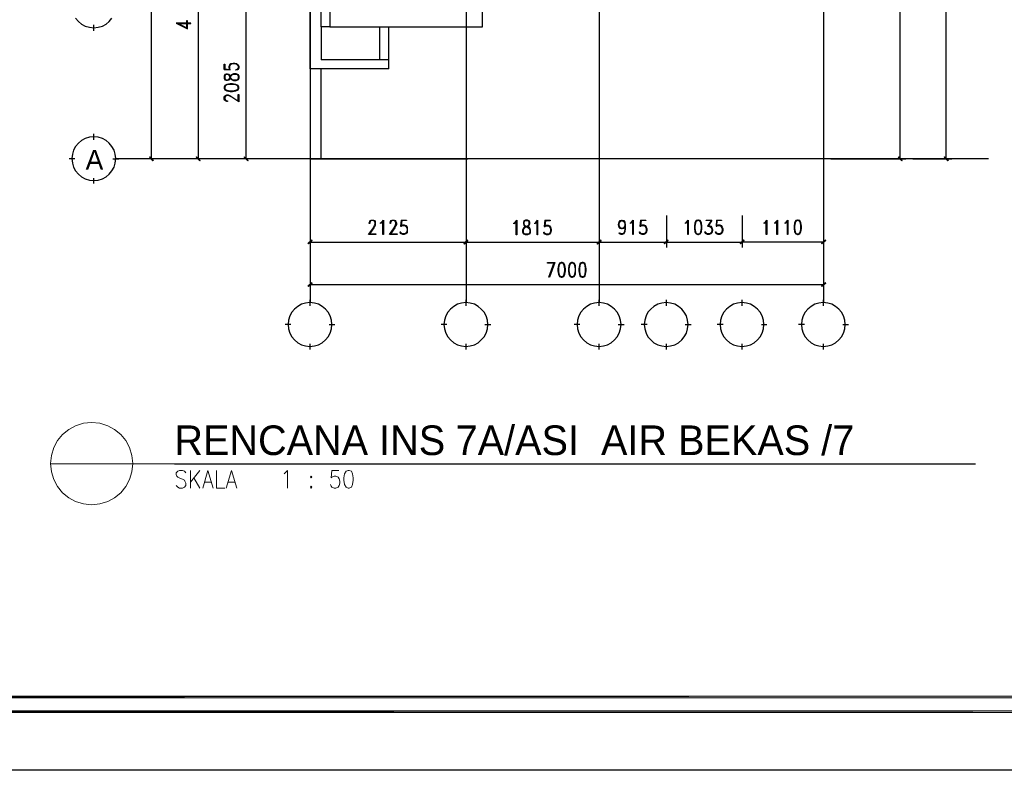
# Model space of a CAD drawing. Header units: millimetres. Extents: x 0 to 420, y 0 to 297.
# Tile 26 of 68: x 203 to 337, y 0 to 102. Entities that reach past the tile are written whole.
import ezdxf

# ---------------------------------------------------------------- set-up
doc = ezdxf.new("R2010")
doc.units = ezdxf.units.MM
for name, color, linetype in [('FILL_000000', 7, 'Continuous'), ('LINE_000000', 7, 'Continuous'), ('TEXT', 7, 'Continuous')]:
    doc.layers.add(name, color=color, linetype=linetype)

msp = doc.modelspace()

# ---------------------------------------------------------------- hatches: boundary and pattern name
at = {"layer": 'FILL_000000'}
h = msp.add_hatch(color=7, dxfattribs=at)
h.dxf.hatch_style = 1
h.paths.add_polyline_path([(220.98, 83.61), (220.94, 83.57), (221.49, 83.14), (220.98, 83.61)])
h = msp.add_hatch(color=7, dxfattribs=at)
h.dxf.hatch_style = 1
h.paths.add_polyline_path([(220.94, 83.57), (221.49, 83.14), (221.4, 83.06), (220.94, 83.57)])
h = msp.add_hatch(color=7, dxfattribs=at)
h.dxf.hatch_style = 1
h.paths.add_polyline_path([(227.33, 83.61), (227.29, 83.57), (227.84, 83.14), (227.33, 83.61)])
h = msp.add_hatch(color=7, dxfattribs=at)
h.dxf.hatch_style = 1
h.paths.add_polyline_path([(227.29, 83.57), (227.84, 83.14), (227.8, 83.06), (227.29, 83.57)])
h = msp.add_hatch(color=7, dxfattribs=at)
h.dxf.hatch_style = 1
h.paths.add_polyline_path([(233.85, 83.61), (233.81, 83.57), (234.36, 83.14), (233.85, 83.61)])
h = msp.add_hatch(color=7, dxfattribs=at)
h.dxf.hatch_style = 1
h.paths.add_polyline_path([(233.81, 83.57), (234.36, 83.14), (234.32, 83.06), (233.81, 83.57)])
h = msp.add_hatch(color=7, dxfattribs=at)
h.dxf.hatch_style = 1
h.paths.add_polyline_path([(323.05, 83.61), (322.96, 83.57), (323.51, 83.14), (323.05, 83.61)])
h = msp.add_hatch(color=7, dxfattribs=at)
h.dxf.hatch_style = 1
h.paths.add_polyline_path([(322.96, 83.57), (323.51, 83.14), (323.47, 83.06), (322.96, 83.57)])
h = msp.add_hatch(color=7, dxfattribs=at)
h.dxf.hatch_style = 1
h.paths.add_polyline_path([(329.31, 83.61), (329.23, 83.57), (329.82, 83.14), (329.31, 83.61)])
h = msp.add_hatch(color=7, dxfattribs=at)
h.dxf.hatch_style = 1
h.paths.add_polyline_path([(329.23, 83.57), (329.82, 83.14), (329.73, 83.06), (329.23, 83.57)])
h = msp.add_hatch(color=7, dxfattribs=at)
h.dxf.hatch_style = 1
h.paths.add_polyline_path([(243.04, 72.31), (242.61, 71.76), (242.53, 71.8), (243.04, 72.31)])
h = msp.add_hatch(color=7, dxfattribs=at)
h.dxf.hatch_style = 1
h.paths.add_polyline_path([(243.08, 72.22), (243.04, 72.31), (242.61, 71.76), (243.08, 72.22)])
h = msp.add_hatch(color=7, dxfattribs=at)
h.dxf.hatch_style = 1
h.paths.add_polyline_path([(263.78, 71.8), (263.86, 71.76), (264.29, 72.31), (263.78, 71.8)])
h = msp.add_hatch(color=7, dxfattribs=at)
h.dxf.hatch_style = 1
h.paths.add_polyline_path([(264.29, 72.26), (263.86, 71.71), (263.78, 71.76), (264.29, 72.26)])
h = msp.add_hatch(color=7, dxfattribs=at)
h.dxf.hatch_style = 1
h.paths.add_polyline_path([(263.86, 71.76), (264.29, 72.31), (264.33, 72.22), (263.86, 71.76)])
h = msp.add_hatch(color=7, dxfattribs=at)
h.dxf.hatch_style = 1
h.paths.add_polyline_path([(264.33, 72.18), (264.29, 72.26), (263.86, 71.71), (264.33, 72.18)])
h = msp.add_hatch(color=7, dxfattribs=at)
h.dxf.hatch_style = 1
h.paths.add_polyline_path([(282.45, 72.31), (281.98, 71.76), (281.94, 71.8), (282.45, 72.31)])
h = msp.add_hatch(color=7, dxfattribs=at)
h.dxf.hatch_style = 1
h.paths.add_polyline_path([(281.94, 71.76), (281.98, 71.71), (282.45, 72.26), (281.94, 71.76)])
h = msp.add_hatch(color=7, dxfattribs=at)
h.dxf.hatch_style = 1
h.paths.add_polyline_path([(282.49, 72.22), (282.45, 72.31), (281.98, 71.76), (282.49, 72.22)])
h = msp.add_hatch(color=7, dxfattribs=at)
h.dxf.hatch_style = 1
h.paths.add_polyline_path([(281.98, 71.71), (282.45, 72.26), (282.49, 72.18), (281.98, 71.71)])
h = msp.add_hatch(color=7, dxfattribs=at)
h.dxf.hatch_style = 1
h.paths.add_polyline_path([(291.08, 71.8), (291.13, 71.76), (291.59, 72.31), (291.08, 71.8)])
h = msp.add_hatch(color=7, dxfattribs=at)
h.dxf.hatch_style = 1
h.paths.add_polyline_path([(291.59, 72.31), (291.13, 71.76), (291.08, 71.8), (291.59, 72.31)])
h = msp.add_hatch(color=7, dxfattribs=at)
h.dxf.hatch_style = 1
h.paths.add_polyline_path([(291.13, 71.76), (291.59, 72.31), (291.63, 72.22), (291.13, 71.76)])
h = msp.add_hatch(color=7, dxfattribs=at)
h.dxf.hatch_style = 1
h.paths.add_polyline_path([(291.63, 72.22), (291.59, 72.31), (291.13, 71.76), (291.63, 72.22)])
h = msp.add_hatch(color=7, dxfattribs=at)
h.dxf.hatch_style = 1
h.paths.add_polyline_path([(301.46, 71.8), (301.5, 71.76), (301.92, 72.31), (301.46, 71.8)])
h = msp.add_hatch(color=7, dxfattribs=at)
h.dxf.hatch_style = 1
h.paths.add_polyline_path([(301.92, 72.31), (301.5, 71.76), (301.46, 71.8), (301.92, 72.31)])
h = msp.add_hatch(color=7, dxfattribs=at)
h.dxf.hatch_style = 1
h.paths.add_polyline_path([(301.5, 71.76), (301.92, 72.31), (302.01, 72.22), (301.5, 71.76)])
h = msp.add_hatch(color=7, dxfattribs=at)
h.dxf.hatch_style = 1
h.paths.add_polyline_path([(302.01, 72.22), (301.92, 72.31), (301.5, 71.76), (302.01, 72.22)])
h = msp.add_hatch(color=7, dxfattribs=at)
h.dxf.hatch_style = 1
h.paths.add_polyline_path([(312.55, 71.8), (312.59, 71.76), (313.06, 72.31), (312.55, 71.8)])
h = msp.add_hatch(color=7, dxfattribs=at)
h.dxf.hatch_style = 1
h.paths.add_polyline_path([(312.59, 71.76), (313.06, 72.31), (313.1, 72.22), (312.59, 71.76)])
h = msp.add_hatch(color=7, dxfattribs=at)
h.dxf.hatch_style = 1
h.paths.add_polyline_path([(243.04, 66.51), (242.61, 65.96), (242.53, 66), (243.04, 66.51)])
h = msp.add_hatch(color=7, dxfattribs=at)
h.dxf.hatch_style = 1
h.paths.add_polyline_path([(243.08, 66.42), (243.04, 66.51), (242.61, 65.96), (243.08, 66.42)])
h = msp.add_hatch(color=7, dxfattribs=at)
h.dxf.hatch_style = 1
h.paths.add_polyline_path([(312.55, 66), (312.59, 65.96), (313.06, 66.51), (312.55, 66)])
h = msp.add_hatch(color=7, dxfattribs=at)
h.dxf.hatch_style = 1
h.paths.add_polyline_path([(312.59, 65.96), (313.06, 66.51), (313.1, 66.42), (312.59, 65.96)])
h = msp.add_hatch(color=7, dxfattribs=at)
h.dxf.hatch_style = 1
h.paths.add_polyline_path([(19.64, 10.12), (19.43, 9.86), (363.18, 10.12), (19.64, 10.12)])
h = msp.add_hatch(color=7, dxfattribs=at)
h.dxf.hatch_style = 1
h.paths.add_polyline_path([(19.43, 9.86), (363.18, 10.12), (363.18, 9.86), (19.43, 9.86)])
h = msp.add_hatch(color=7, dxfattribs=at)
h.dxf.hatch_style = 1
h.paths.add_polyline_path([(17.65, 8.09), (17.4, 7.87), (412.07, 8.09), (17.65, 8.09)])
h = msp.add_hatch(color=7, dxfattribs=at)
h.dxf.hatch_style = 1
h.paths.add_polyline_path([(17.4, 7.87), (412.07, 8.09), (412.28, 7.87), (17.4, 7.87)])

# ---------------------------------------------------------------- linework, layer by layer
at = {"layer": 'LINE_000000', "lineweight": 25}
for p, q in [((242.82, 255.1), (242.82, 63.75)), ((312.8, 255.1), (312.8, 63.75)), ((264.08, 246.08), (264.08, 63.75)), ((282.24, 246.08), (282.24, 63.75)), ((221.19, 83.35), (221.19, 243.33)), ((323.26, 83.35), (323.26, 134.11)), ((329.52, 83.35), (329.52, 134.11)), ((227.58, 124.08), (227.58, 83.35)), ((245.53, 123.36), (245.53, 101.35)), ((234.1, 83.35), (234.1, 104.18)), ((213.36, 100.8), (213.36, 101.6)), ((245.53, 101.35), (244.31, 101.35)), ((244.31, 101.35), (244.31, 96.86)), ((252.31, 96.86), (252.31, 101.35)), ((253.53, 96.86), (253.53, 101.35)), ((231.1, 95.55), (231.94, 95.5)), ((233, 95.72), (232.79, 95.5)), ((242.82, 95.63), (242.82, 83.35)), ((233, 94.7), (232.79, 94.91)), ((232.79, 94.06), (233, 94.28)), ((213.36, 85.94), (213.36, 86.74)), ((210.74, 83.35), (209.97, 83.35)), ((215.94, 83.35), (216.75, 83.35)), ((335.28, 83.35), (216.37, 83.35)), ((225.81, 83.35), (220.43, 83.35)), ((232.33, 83.35), (226.82, 83.35)), ((241.81, 83.35), (233.34, 83.35)), ((244.31, 83.35), (264.33, 83.35)), ((313.82, 83.35), (324.02, 83.35)), ((324.99, 83.35), (330.28, 83.35)), ((213.36, 79.97), (213.36, 80.73)), ((242.82, 75.61), (242.82, 71.25)), ((264.08, 75.61), (264.08, 71.25)), ((264.08, 75.61), (264.08, 71.2)), ((282.24, 75.61), (282.24, 71.25)), ((282.24, 75.61), (282.24, 71.2)), ((291.38, 75.61), (291.38, 71.25)), ((291.38, 75.61), (291.38, 71.25)), ((301.71, 75.61), (301.71, 71.25)), ((301.71, 75.61), (301.71, 71.25)), ((312.8, 75.61), (312.8, 71.25)), ((255.23, 75.01), (255.14, 74.17)), ((274.83, 74.97), (274.74, 74.13)), ((287.87, 75.01), (287.78, 74.17)), ((297.52, 75.01), (297.01, 74.17)), ((298.24, 75.01), (298.15, 74.17)), ((255.35, 73.11), (255.14, 73.28)), ((271.91, 73.28), (272.12, 73.07)), ((272.54, 73.07), (272.75, 73.28)), ((274.96, 73.07), (274.74, 73.28)), ((287.99, 73.11), (287.78, 73.28)), ((296.93, 73.11), (296.71, 73.28)), ((298.37, 73.11), (298.15, 73.28)), ((242.82, 72.01), (264.08, 72.01)), ((282.24, 71.97), (264.08, 71.97)), ((282.24, 72.01), (291.38, 72.01)), ((291.38, 72.01), (301.71, 72.01)), ((312.8, 72.01), (301.71, 72.01)), ((242.82, 70.53), (242.82, 65.45)), ((312.8, 70.53), (312.8, 65.45)), ((242.82, 66.21), (312.8, 66.21)), ((242.82, 63.33), (242.82, 64.13)), ((264.08, 63.33), (264.08, 64.13)), ((282.24, 63.33), (282.24, 64.13)), ((291.38, 63.33), (291.38, 64.13)), ((301.71, 63.33), (301.71, 64.13)), ((312.8, 63.33), (312.8, 64.13)), ((240.2, 60.75), (239.44, 60.75)), ((245.41, 60.75), (246.21, 60.75)), ((261.45, 60.75), (260.69, 60.75)), ((266.66, 60.75), (267.46, 60.75)), ((279.61, 60.75), (278.81, 60.75)), ((284.82, 60.75), (285.62, 60.75)), ((288.76, 60.75), (287.95, 60.75)), ((293.96, 60.75), (294.77, 60.75)), ((299.13, 60.75), (298.32, 60.75)), ((304.33, 60.75), (305.1, 60.75)), ((310.22, 60.75), (309.41, 60.75)), ((315.43, 60.75), (316.23, 60.75)), ((242.82, 57.36), (242.82, 58.12)), ((264.08, 57.36), (264.08, 58.12)), ((282.24, 57.36), (282.24, 58.12)), ((291.38, 57.36), (291.38, 58.12)), ((301.71, 57.36), (301.71, 58.12)), ((312.8, 57.36), (312.8, 58.12)), ((224.32, 41.78), (333.54, 41.78))]:
    msp.add_line(p, q, dxfattribs=at)
at = {"layer": 'LINE_000000', "lineweight": 18}
for p, q in [((207.43, 41.78), (224.32, 41.78)), ((226.53, 40.89), (226.53, 38.48)), ((227.8, 40.89), (226.53, 39.29)), ((226.99, 39.88), (227.8, 38.48)), ((228.43, 39.29), (229.36, 39.29)), ((231.65, 39.29), (232.58, 39.29))]:
    msp.add_line(p, q, dxfattribs=at)
at = {"layer": 'LINE_000000', "lineweight": 25}
for points in [[(0.21, 0), (0.21, 296.93), (420.16, 296.93), (420.16, 0), (0.21, 0)], [(231.1, 94.36), (231.18, 94.11), (231.39, 94.06), (231.56, 94.06), (231.77, 94.11), (231.86, 94.19), (231.94, 94.36), (232.03, 94.61), (232.16, 94.78), (232.24, 94.83), (232.41, 94.91), (232.71, 94.91), (232.92, 94.83), (233, 94.61), (233, 94.36), (232.92, 94.11), (232.71, 94.06), (232.41, 94.06), (232.24, 94.11), (232.16, 94.19), (232.03, 94.36), (231.94, 94.61), (231.86, 94.78), (231.77, 94.83), (231.56, 94.91), (231.39, 94.91), (231.18, 94.83), (231.1, 94.61), (231.1, 94.36)], [(231.1, 92.96), (231.18, 92.75), (231.48, 92.63), (231.94, 92.54), (232.24, 92.54), (232.71, 92.63), (233, 92.75), (233.09, 92.96), (233.09, 93.13), (233, 93.34), (232.71, 93.47), (232.24, 93.56), (231.94, 93.56), (231.48, 93.47), (231.18, 93.34), (231.1, 93.13), (231.1, 92.96)], [(216.32, 83.38), (216.26, 83.98), (216.09, 84.54), (215.81, 85.04), (215.45, 85.49), (215.01, 85.85), (214.5, 86.13), (213.94, 86.3), (213.34, 86.36), (212.74, 86.3), (212.18, 86.13), (211.67, 85.85), (211.23, 85.49), (210.86, 85.04), (210.59, 84.54), (210.41, 83.98), (210.35, 83.38), (210.41, 82.77), (210.59, 82.21), (210.86, 81.71), (211.23, 81.27), (211.67, 80.9), (212.18, 80.63), (212.74, 80.45), (213.34, 80.39), (213.94, 80.45), (214.5, 80.63), (215.01, 80.9), (215.45, 81.27), (215.81, 81.71), (216.09, 82.21), (216.26, 82.77), (216.32, 83.38)], [(252.81, 73.02), (252.73, 73.02), (252.73, 74.8), (252.6, 74.63), (252.43, 74.55), (252.43, 74.63), (252.6, 74.72), (252.81, 75.01), (252.81, 73.02)], [(270.98, 72.98), (270.89, 72.98), (270.89, 74.8), (270.76, 74.59), (270.59, 74.51), (270.59, 74.59), (270.76, 74.68), (270.98, 74.97), (270.98, 72.98)], [(272.16, 74.97), (271.95, 74.89), (271.91, 74.68), (271.91, 74.51), (271.95, 74.29), (272.03, 74.21), (272.16, 74.13), (272.46, 74.04), (272.63, 73.91), (272.67, 73.83), (272.75, 73.66), (272.75, 73.36), (272.67, 73.15), (272.46, 73.07), (272.16, 73.07), (271.95, 73.15), (271.91, 73.36), (271.91, 73.66), (271.95, 73.83), (272.03, 73.91), (272.16, 74.04), (272.46, 74.13), (272.63, 74.21), (272.67, 74.29), (272.75, 74.51), (272.75, 74.68), (272.67, 74.89), (272.46, 74.97), (272.16, 74.97)], [(273.81, 72.98), (273.77, 72.98), (273.77, 74.8), (273.6, 74.59), (273.47, 74.51), (273.47, 74.59), (273.6, 74.68), (273.81, 74.97), (273.81, 72.98)], [(286.85, 73.02), (286.81, 73.02), (286.81, 74.8), (286.64, 74.63), (286.51, 74.55), (286.51, 74.63), (286.64, 74.72), (286.85, 75.01), (286.85, 73.02)], [(294.34, 73.02), (294.3, 73.02), (294.3, 74.8), (294.13, 74.63), (294.01, 74.55), (294.01, 74.63), (294.13, 74.72), (294.34, 75.01), (294.34, 73.02)], [(295.66, 75.01), (295.44, 74.93), (295.27, 74.63), (295.23, 74.17), (295.23, 73.87), (295.27, 73.41), (295.44, 73.11), (295.66, 73.02), (295.78, 73.02), (295.99, 73.11), (296.16, 73.41), (296.21, 73.87), (296.21, 74.17), (296.16, 74.63), (295.99, 74.93), (295.78, 75.01), (295.66, 75.01)], [(305.1, 73.02), (305.01, 73.02), (305.01, 74.8), (304.88, 74.63), (304.72, 74.55), (304.72, 74.63), (304.88, 74.72), (305.1, 75.01), (305.1, 73.02)], [(306.54, 73.02), (306.45, 73.02), (306.45, 74.8), (306.28, 74.63), (306.15, 74.55), (306.15, 74.63), (306.28, 74.72), (306.54, 75.01), (306.54, 73.02)], [(307.93, 73.02), (307.89, 73.02), (307.89, 74.8), (307.72, 74.63), (307.59, 74.55), (307.59, 74.63), (307.72, 74.72), (307.93, 75.01), (307.93, 73.02)], [(309.24, 75.01), (309.03, 74.93), (308.86, 74.63), (308.82, 74.17), (308.82, 73.87), (308.86, 73.41), (309.03, 73.11), (309.24, 73.02), (309.37, 73.02), (309.58, 73.11), (309.71, 73.41), (309.8, 73.87), (309.8, 74.17), (309.71, 74.63), (309.58, 74.93), (309.37, 75.01), (309.24, 75.01)], [(277.03, 69.22), (276.82, 69.13), (276.69, 68.83), (276.61, 68.37), (276.61, 68.07), (276.69, 67.61), (276.82, 67.31), (277.03, 67.23), (277.16, 67.23), (277.41, 67.31), (277.54, 67.61), (277.62, 68.07), (277.62, 68.37), (277.54, 68.83), (277.41, 69.13), (277.16, 69.22), (277.03, 69.22)], [(278.47, 69.22), (278.26, 69.13), (278.09, 68.83), (278.05, 68.37), (278.05, 68.07), (278.09, 67.61), (278.26, 67.31), (278.47, 67.23), (278.6, 67.23), (278.81, 67.31), (278.98, 67.61), (279.02, 68.07), (279.02, 68.37), (278.98, 68.83), (278.81, 69.13), (278.6, 69.22), (278.47, 69.22)], [(279.91, 69.22), (279.65, 69.13), (279.53, 68.83), (279.44, 68.37), (279.44, 68.07), (279.53, 67.61), (279.65, 67.31), (279.91, 67.23), (280.04, 67.23), (280.25, 67.31), (280.37, 67.61), (280.46, 68.07), (280.46, 68.37), (280.37, 68.83), (280.25, 69.13), (280.04, 69.22), (279.91, 69.22)], [(245.79, 60.77), (245.73, 61.37), (245.55, 61.93), (245.28, 62.44), (244.91, 62.88), (244.47, 63.24), (243.96, 63.52), (243.4, 63.69), (242.8, 63.75), (242.2, 63.69), (241.64, 63.52), (241.13, 63.24), (240.69, 62.88), (240.33, 62.44), (240.05, 61.93), (239.88, 61.37), (239.82, 60.77), (239.88, 60.17), (240.05, 59.61), (240.33, 59.1), (240.69, 58.66), (241.13, 58.29), (241.64, 58.02), (242.2, 57.85), (242.8, 57.78), (243.4, 57.85), (243.96, 58.02), (244.47, 58.29), (244.91, 58.66), (245.28, 59.1), (245.55, 59.61), (245.73, 60.17), (245.79, 60.77)], [(267.04, 60.77), (266.98, 61.37), (266.8, 61.93), (266.53, 62.44), (266.16, 62.88), (265.72, 63.24), (265.22, 63.52), (264.66, 63.69), (264.05, 63.75), (263.45, 63.69), (262.89, 63.52), (262.39, 63.24), (261.94, 62.88), (261.58, 62.44), (261.3, 61.93), (261.13, 61.37), (261.07, 60.77), (261.13, 60.17), (261.3, 59.61), (261.58, 59.1), (261.94, 58.66), (262.39, 58.29), (262.89, 58.02), (263.45, 57.85), (264.05, 57.78), (264.66, 57.85), (265.22, 58.02), (265.72, 58.29), (266.16, 58.66), (266.53, 59.1), (266.8, 59.61), (266.98, 60.17), (267.04, 60.77)], [(285.2, 60.77), (285.14, 61.37), (284.97, 61.93), (284.69, 62.44), (284.33, 62.88), (283.88, 63.24), (283.38, 63.52), (282.82, 63.69), (282.22, 63.75), (281.61, 63.69), (281.05, 63.52), (280.55, 63.24), (280.1, 62.88), (279.74, 62.44), (279.47, 61.93), (279.29, 61.37), (279.23, 60.77), (279.29, 60.17), (279.47, 59.61), (279.74, 59.1), (280.1, 58.66), (280.55, 58.29), (281.05, 58.02), (281.61, 57.85), (282.22, 57.78), (282.82, 57.85), (283.38, 58.02), (283.88, 58.29), (284.33, 58.66), (284.69, 59.1), (284.97, 59.61), (285.14, 60.17), (285.2, 60.77)], [(294.34, 60.77), (294.28, 61.37), (294.11, 61.93), (293.83, 62.44), (293.47, 62.88), (293.03, 63.24), (292.52, 63.52), (291.96, 63.69), (291.36, 63.75), (290.76, 63.69), (290.2, 63.52), (289.69, 63.24), (289.25, 62.88), (288.88, 62.44), (288.61, 61.93), (288.44, 61.37), (288.37, 60.77), (288.44, 60.17), (288.61, 59.61), (288.88, 59.1), (289.25, 58.66), (289.69, 58.29), (290.2, 58.02), (290.76, 57.85), (291.36, 57.78), (291.96, 57.85), (292.52, 58.02), (293.03, 58.29), (293.47, 58.66), (293.83, 59.1), (294.11, 59.61), (294.28, 60.17), (294.34, 60.77)], [(304.67, 60.77), (304.61, 61.37), (304.44, 61.93), (304.16, 62.44), (303.8, 62.88), (303.36, 63.24), (302.85, 63.52), (302.29, 63.69), (301.69, 63.75), (301.09, 63.69), (300.53, 63.52), (300.02, 63.24), (299.58, 62.88), (299.21, 62.44), (298.94, 61.93), (298.76, 61.37), (298.7, 60.77), (298.76, 60.17), (298.94, 59.61), (299.21, 59.1), (299.58, 58.66), (300.02, 58.29), (300.53, 58.02), (301.09, 57.85), (301.69, 57.78), (302.29, 57.85), (302.85, 58.02), (303.36, 58.29), (303.8, 58.66), (304.16, 59.1), (304.44, 59.61), (304.61, 60.17), (304.67, 60.77)], [(315.76, 60.77), (315.7, 61.37), (315.53, 61.93), (315.25, 62.44), (314.89, 62.88), (314.45, 63.24), (313.94, 63.52), (313.38, 63.69), (312.78, 63.75), (312.18, 63.69), (311.62, 63.52), (311.11, 63.24), (310.67, 62.88), (310.31, 62.44), (310.03, 61.93), (309.86, 61.37), (309.8, 60.77), (309.86, 60.17), (310.03, 59.61), (310.31, 59.1), (310.67, 58.66), (311.11, 58.29), (311.62, 58.02), (312.18, 57.85), (312.78, 57.78), (313.38, 57.85), (313.94, 58.02), (314.45, 58.29), (314.89, 58.66), (315.25, 59.1), (315.53, 59.61), (315.7, 60.17), (315.76, 60.77)]]:
    msp.add_lwpolyline(points, close=True, dxfattribs=at)
for points in [[(244.31, 101.35), (244.31, 116.84), (244.31, 123.36)], [(245.53, 101.35), (266.32, 101.35), (266.32, 123.36)], [(210.86, 102.53), (211.23, 102.09), (211.67, 101.73), (212.18, 101.45), (212.74, 101.28), (213.34, 101.22), (213.94, 101.28), (214.5, 101.45), (215.01, 101.73), (215.45, 102.09), (215.81, 102.53)], [(226.1, 101.13), (224.83, 101.81), (226.57, 101.81), (226.57, 101.85), (224.58, 101.85), (226.1, 101.09), (226.1, 102.15), (225.98, 102.15), (225.98, 101.13)], [(253.53, 95.63), (242.82, 95.63), (242.82, 103.34)], [(253.53, 95.63), (253.53, 96.86), (244.31, 96.86)], [(231.1, 95.55), (231.1, 96.27), (231.18, 96.27), (231.18, 95.63), (231.86, 95.55), (231.77, 95.76), (231.77, 95.97), (231.86, 96.18), (232.03, 96.35), (232.33, 96.39), (232.54, 96.39), (232.79, 96.35), (233, 96.18), (233.09, 95.97), (233.09, 95.76), (233, 95.55), (232.92, 95.5), (232.71, 95.42), (232.71, 95.5)], [(231.94, 95.5), (231.94, 95.55), (231.86, 95.72), (231.86, 95.97), (231.94, 96.18), (232.24, 96.35)], [(231.86, 96.05), (232.03, 96.27), (232.33, 96.35), (232.54, 96.35), (232.79, 96.27), (233, 96.05)], [(232.62, 96.35), (232.92, 96.18), (233, 95.97), (233, 95.76), (232.92, 95.55), (232.71, 95.5)], [(242.82, 83.35), (244.31, 83.35), (244.31, 95.63)], [(231.18, 94.19), (231.39, 94.11), (231.56, 94.11), (231.77, 94.19), (231.86, 94.36), (231.94, 94.61), (232.03, 94.78), (232.24, 94.91), (232.41, 95), (232.71, 95), (232.92, 94.91), (233, 94.83), (233.09, 94.61), (233.09, 94.36), (233, 94.11), (232.92, 94.06), (232.71, 93.98), (232.41, 93.98), (232.24, 94.06), (232.03, 94.19), (231.94, 94.36), (231.86, 94.61), (231.77, 94.78), (231.56, 94.83), (231.39, 94.83), (231.18, 94.78)], [(231.27, 94.83), (231.18, 94.61), (231.18, 94.36), (231.27, 94.11)], [(233, 93.26), (232.71, 93.43), (232.24, 93.47), (231.94, 93.47), (231.48, 93.43), (231.18, 93.26)], [(231.27, 93.34), (231.18, 93.13), (231.18, 92.96), (231.27, 92.75)], [(231.18, 92.84), (231.48, 92.71), (231.94, 92.63), (232.24, 92.63), (232.71, 92.71), (233, 92.84)], [(232.92, 92.75), (233, 92.96), (233, 93.13), (232.92, 93.34)], [(233, 91.19), (233, 92.12), (233.09, 92.12), (233.09, 91.14), (232.16, 91.78), (231.86, 91.91), (231.65, 91.99), (231.48, 91.99), (231.27, 91.91), (231.18, 91.78), (231.18, 91.48), (231.27, 91.36), (231.48, 91.27), (231.56, 91.27), (231.56, 91.19), (231.48, 91.19), (231.27, 91.27), (231.18, 91.36), (231.1, 91.48), (231.1, 91.78), (231.18, 91.91), (231.27, 91.99), (231.48, 92.07), (231.65, 92.07), (231.86, 91.99), (232.16, 91.82), (233.09, 91.19)], [(250.87, 73.11), (251.8, 73.11), (251.8, 73.02), (250.78, 73.02), (251.46, 73.96), (251.59, 74.25), (251.67, 74.42), (251.67, 74.63), (251.59, 74.8), (251.46, 74.93), (251.16, 74.93), (250.99, 74.8), (250.95, 74.63), (250.95, 74.55), (250.87, 74.55), (250.87, 74.63), (250.95, 74.8), (250.99, 74.93), (251.16, 75.01), (251.46, 75.01), (251.59, 74.93), (251.67, 74.8), (251.71, 74.63), (251.71, 74.42), (251.67, 74.25), (251.5, 73.96), (250.87, 73.02)], [(253.75, 73.11), (254.68, 73.11), (254.68, 73.02), (253.66, 73.02), (254.3, 73.96), (254.42, 74.25), (254.51, 74.42), (254.51, 74.63), (254.42, 74.8), (254.3, 74.93), (254, 74.93), (253.87, 74.8), (253.79, 74.63), (253.79, 74.55), (253.75, 74.55), (253.75, 74.63), (253.79, 74.8), (253.87, 74.93), (254, 75.01), (254.3, 75.01), (254.42, 74.93), (254.51, 74.8), (254.59, 74.63), (254.59, 74.42), (254.51, 74.25), (254.38, 73.96), (253.75, 73.02)], [(255.23, 75.01), (255.95, 75.01), (255.95, 74.93), (255.31, 74.93), (255.23, 74.25), (255.44, 74.34), (255.65, 74.34), (255.86, 74.25), (256.03, 74.04), (256.07, 73.79), (256.07, 73.58), (256.03, 73.28), (255.86, 73.11), (255.65, 73.02), (255.44, 73.02), (255.23, 73.11), (255.14, 73.19), (255.1, 73.41), (255.14, 73.41)], [(255.14, 74.17), (255.23, 74.17), (255.35, 74.25), (255.65, 74.25), (255.86, 74.17), (256.03, 73.87)], [(255.74, 74.25), (255.95, 74.04), (256.03, 73.79), (256.03, 73.58), (255.95, 73.28), (255.74, 73.11)], [(272.03, 74.89), (271.95, 74.68), (271.95, 74.51), (272.03, 74.29), (272.16, 74.21), (272.46, 74.13), (272.63, 74.04), (272.75, 73.83), (272.84, 73.66), (272.84, 73.36), (272.75, 73.15), (272.67, 73.07), (272.46, 72.98), (272.16, 72.98), (271.95, 73.07), (271.91, 73.15), (271.82, 73.36), (271.82, 73.66), (271.91, 73.83), (272.03, 74.04), (272.16, 74.13), (272.46, 74.21), (272.63, 74.29), (272.67, 74.51), (272.67, 74.68), (272.63, 74.89)], [(272.67, 74.8), (272.46, 74.89), (272.16, 74.89), (271.95, 74.8)], [(274.83, 74.97), (275.55, 74.97), (275.55, 74.89), (274.91, 74.89), (274.83, 74.21), (275.04, 74.29), (275.25, 74.29), (275.46, 74.21), (275.59, 74.04), (275.67, 73.74), (275.67, 73.53), (275.59, 73.28), (275.46, 73.07), (275.25, 72.98), (275.04, 72.98), (274.83, 73.07), (274.74, 73.15), (274.66, 73.36), (274.74, 73.36)], [(274.74, 74.13), (274.83, 74.13), (274.96, 74.21), (275.25, 74.21), (275.46, 74.13), (275.59, 73.83)], [(275.34, 74.21), (275.55, 74.04), (275.59, 73.74), (275.59, 73.53), (275.55, 73.28), (275.34, 73.07)], [(285.71, 74.04), (285.58, 73.87), (285.37, 73.79), (285.28, 73.79), (285.07, 73.87), (284.95, 74.04), (284.86, 74.34), (284.86, 74.42), (284.95, 74.72), (285.07, 74.93), (285.28, 75.01), (285.37, 75.01), (285.58, 74.93), (285.71, 74.72), (285.79, 74.34), (285.79, 73.87), (285.71, 73.41), (285.58, 73.11), (285.37, 73.02), (285.24, 73.02), (284.99, 73.11), (284.95, 73.28), (284.99, 73.28), (285.07, 73.11)], [(285.24, 73.87), (284.99, 74.04), (284.95, 74.34), (284.95, 74.42), (284.99, 74.72), (285.24, 74.93)], [(284.95, 74.55), (285.07, 74.8), (285.28, 74.93), (285.37, 74.93), (285.58, 74.8), (285.71, 74.55)], [(285.71, 74.25), (285.58, 73.96), (285.37, 73.87), (285.28, 73.87), (285.07, 73.96), (284.95, 74.25)], [(285.45, 74.93), (285.67, 74.72), (285.71, 74.34), (285.71, 73.87), (285.67, 73.41), (285.5, 73.11)], [(285.71, 74.34), (285.67, 74.04), (285.45, 73.87)], [(287.87, 75.01), (288.59, 75.01), (288.59, 74.93), (287.95, 74.93), (287.87, 74.25), (288.08, 74.34), (288.29, 74.34), (288.5, 74.25), (288.63, 74.04), (288.71, 73.79), (288.71, 73.58), (288.63, 73.28), (288.5, 73.11), (288.29, 73.02), (288.08, 73.02), (287.87, 73.11), (287.78, 73.19), (287.74, 73.41), (287.78, 73.41)], [(287.78, 74.17), (287.87, 74.17), (287.99, 74.25), (288.29, 74.25), (288.5, 74.17), (288.63, 73.87)], [(288.37, 74.25), (288.59, 74.04), (288.63, 73.79), (288.63, 73.58), (288.59, 73.28), (288.37, 73.11)], [(295.49, 74.93), (295.36, 74.63), (295.27, 74.17), (295.27, 73.87), (295.36, 73.41), (295.49, 73.11)], [(295.99, 74.8), (295.78, 74.93), (295.66, 74.93), (295.44, 74.8)], [(295.95, 73.11), (296.08, 73.41), (296.16, 73.87), (296.16, 74.17), (296.08, 74.63), (295.95, 74.93)], [(297.1, 74.25), (297.22, 74.25), (297.43, 74.17), (297.56, 73.96), (297.65, 73.66), (297.65, 73.58), (297.56, 73.28), (297.43, 73.11), (297.22, 73.02), (297.01, 73.02), (296.8, 73.11), (296.71, 73.19), (296.63, 73.41), (296.71, 73.41)], [(297.52, 74.93), (296.8, 74.93), (296.8, 75.01), (297.56, 75.01), (297.1, 74.17)], [(297.01, 74.17), (297.22, 74.17), (297.43, 74.04), (297.56, 73.79)], [(297.31, 74.17), (297.52, 73.96), (297.56, 73.66), (297.56, 73.58), (297.52, 73.28), (297.31, 73.11)], [(298.24, 75.01), (298.92, 75.01), (298.92, 74.93), (298.28, 74.93), (298.24, 74.25), (298.45, 74.34), (298.66, 74.34), (298.87, 74.25), (299, 74.04), (299.09, 73.79), (299.09, 73.58), (299, 73.28), (298.87, 73.11), (298.66, 73.02), (298.45, 73.02), (298.24, 73.11), (298.15, 73.19), (298.07, 73.41), (298.15, 73.41)], [(298.15, 74.17), (298.24, 74.17), (298.37, 74.25), (298.66, 74.25), (298.87, 74.17), (299, 73.87)], [(298.7, 74.25), (298.92, 74.04), (299, 73.79), (299, 73.58), (298.92, 73.28), (298.7, 73.11)], [(309.08, 74.93), (308.95, 74.63), (308.86, 74.17), (308.86, 73.87), (308.95, 73.41), (309.08, 73.11)], [(309.58, 74.8), (309.37, 74.93), (309.24, 74.93), (309.03, 74.8)], [(309.5, 73.11), (309.67, 73.41), (309.71, 73.87), (309.71, 74.17), (309.67, 74.63), (309.5, 74.93)], [(256.03, 73.49), (255.86, 73.19), (255.65, 73.11), (255.44, 73.11), (255.23, 73.19), (255.14, 73.41)], [(275.59, 73.45), (275.46, 73.15), (275.25, 73.07), (275.04, 73.07), (274.83, 73.15), (274.74, 73.36)], [(285.58, 73.19), (285.37, 73.11), (285.24, 73.11), (284.99, 73.19)], [(288.63, 73.49), (288.5, 73.19), (288.29, 73.11), (288.08, 73.11), (287.87, 73.19), (287.78, 73.41)], [(295.44, 73.19), (295.66, 73.11), (295.78, 73.11), (295.99, 73.19)], [(297.56, 73.49), (297.43, 73.19), (297.22, 73.11), (297.01, 73.11), (296.8, 73.19), (296.71, 73.41)], [(299, 73.49), (298.87, 73.19), (298.66, 73.11), (298.45, 73.11), (298.24, 73.19), (298.15, 73.41)], [(309.03, 73.19), (309.24, 73.11), (309.37, 73.11), (309.58, 73.19)], [(276.1, 69.13), (275.17, 69.13), (275.17, 69.22), (276.18, 69.22), (275.46, 67.23), (275.38, 67.23), (276.1, 69.22)], [(276.9, 69.13), (276.73, 68.83), (276.69, 68.37), (276.69, 68.07), (276.73, 67.61), (276.9, 67.31)], [(277.41, 69.05), (277.16, 69.13), (277.03, 69.13), (276.82, 69.05)], [(277.33, 67.31), (277.45, 67.61), (277.54, 68.07), (277.54, 68.37), (277.45, 68.83), (277.33, 69.13)], [(278.3, 69.13), (278.17, 68.83), (278.09, 68.37), (278.09, 68.07), (278.17, 67.61), (278.3, 67.31)], [(278.81, 69.05), (278.6, 69.13), (278.47, 69.13), (278.26, 69.05)], [(278.77, 67.31), (278.89, 67.61), (278.98, 68.07), (278.98, 68.37), (278.89, 68.83), (278.77, 69.13)], [(279.74, 69.13), (279.61, 68.83), (279.53, 68.37), (279.53, 68.07), (279.61, 67.61), (279.74, 67.31)], [(280.25, 69.05), (280.04, 69.13), (279.91, 69.13), (279.65, 69.05)], [(280.16, 67.31), (280.33, 67.61), (280.37, 68.07), (280.37, 68.37), (280.33, 68.83), (280.16, 69.13)], [(276.82, 67.39), (277.03, 67.31), (277.16, 67.31), (277.41, 67.39)], [(278.26, 67.39), (278.47, 67.31), (278.6, 67.31), (278.81, 67.39)], [(279.65, 67.39), (279.91, 67.31), (280.04, 67.31), (280.25, 67.39)]]:
    msp.add_lwpolyline(points, dxfattribs=at)
at = {"layer": 'LINE_000000', "lineweight": 0}
for points in [[(220.98, 83.61), (220.94, 83.57), (221.49, 83.14), (220.98, 83.61)], [(220.94, 83.57), (221.49, 83.14), (221.4, 83.06), (220.94, 83.57)], [(227.33, 83.61), (227.29, 83.57), (227.84, 83.14), (227.33, 83.61)], [(227.29, 83.57), (227.84, 83.14), (227.8, 83.06), (227.29, 83.57)], [(233.85, 83.61), (233.81, 83.57), (234.36, 83.14), (233.85, 83.61)], [(233.81, 83.57), (234.36, 83.14), (234.32, 83.06), (233.81, 83.57)], [(323.05, 83.61), (322.96, 83.57), (323.51, 83.14), (323.05, 83.61)], [(322.96, 83.57), (323.51, 83.14), (323.47, 83.06), (322.96, 83.57)], [(329.31, 83.61), (329.23, 83.57), (329.82, 83.14), (329.31, 83.61)], [(329.23, 83.57), (329.82, 83.14), (329.73, 83.06), (329.23, 83.57)], [(243.04, 72.31), (242.61, 71.76), (242.53, 71.8), (243.04, 72.31)], [(243.08, 72.22), (243.04, 72.31), (242.61, 71.76), (243.08, 72.22)], [(263.78, 71.8), (263.86, 71.76), (264.29, 72.31), (263.78, 71.8)], [(264.29, 72.26), (263.86, 71.71), (263.78, 71.76), (264.29, 72.26)], [(263.86, 71.76), (264.29, 72.31), (264.33, 72.22), (263.86, 71.76)], [(264.33, 72.18), (264.29, 72.26), (263.86, 71.71), (264.33, 72.18)], [(282.45, 72.31), (281.98, 71.76), (281.94, 71.8), (282.45, 72.31)], [(281.94, 71.76), (281.98, 71.71), (282.45, 72.26), (281.94, 71.76)], [(282.49, 72.22), (282.45, 72.31), (281.98, 71.76), (282.49, 72.22)], [(281.98, 71.71), (282.45, 72.26), (282.49, 72.18), (281.98, 71.71)], [(291.08, 71.8), (291.13, 71.76), (291.59, 72.31), (291.08, 71.8)], [(291.59, 72.31), (291.13, 71.76), (291.08, 71.8), (291.59, 72.31)], [(291.13, 71.76), (291.59, 72.31), (291.63, 72.22), (291.13, 71.76)], [(291.63, 72.22), (291.59, 72.31), (291.13, 71.76), (291.63, 72.22)], [(301.46, 71.8), (301.5, 71.76), (301.92, 72.31), (301.46, 71.8)], [(301.92, 72.31), (301.5, 71.76), (301.46, 71.8), (301.92, 72.31)], [(301.5, 71.76), (301.92, 72.31), (302.01, 72.22), (301.5, 71.76)], [(302.01, 72.22), (301.92, 72.31), (301.5, 71.76), (302.01, 72.22)], [(312.55, 71.8), (312.59, 71.76), (313.06, 72.31), (312.55, 71.8)], [(312.59, 71.76), (313.06, 72.31), (313.1, 72.22), (312.59, 71.76)], [(243.04, 66.51), (242.61, 65.96), (242.53, 66), (243.04, 66.51)], [(243.08, 66.42), (243.04, 66.51), (242.61, 65.96), (243.08, 66.42)], [(312.55, 66), (312.59, 65.96), (313.06, 66.51), (312.55, 66)], [(312.59, 65.96), (313.06, 66.51), (313.1, 66.42), (312.59, 65.96)], [(19.64, 10.12), (19.43, 9.86), (363.18, 10.12), (19.64, 10.12)], [(19.43, 9.86), (363.18, 10.12), (363.18, 9.86), (19.43, 9.86)], [(17.65, 8.09), (17.4, 7.87), (412.07, 8.09), (17.65, 8.09)], [(17.4, 7.87), (412.07, 8.09), (412.28, 7.87), (17.4, 7.87)]]:
    msp.add_lwpolyline(points, close=True, dxfattribs=at)
at = {"layer": 'LINE_000000', "lineweight": 18}
for points in [[(218.65, 41.8), (218.54, 42.93), (218.21, 43.99), (217.69, 44.94), (217.01, 45.77), (216.18, 46.46), (215.23, 46.97), (214.17, 47.3), (213.04, 47.41), (211.91, 47.3), (210.86, 46.97), (209.91, 46.46), (209.08, 45.77), (208.39, 44.94), (207.87, 43.99), (207.55, 42.93), (207.43, 41.8), (207.55, 40.67), (207.87, 39.62), (208.39, 38.67), (209.08, 37.84), (209.91, 37.15), (210.86, 36.64), (211.91, 36.31), (213.04, 36.19), (214.17, 36.31), (215.23, 36.64), (216.18, 37.15), (217.01, 37.84), (217.69, 38.67), (218.21, 39.62), (218.54, 40.67), (218.65, 41.8)], [(247.99, 40.89), (247.73, 40.77), (247.52, 40.43), (247.44, 39.88), (247.44, 39.54), (247.52, 38.95), (247.73, 38.61), (247.99, 38.48), (248.16, 38.48), (248.45, 38.61), (248.62, 38.95), (248.71, 39.54), (248.71, 39.88), (248.62, 40.43), (248.45, 40.77), (248.16, 40.89), (247.99, 40.89)], [(242.95, 40.09), (243.04, 39.96), (242.95, 39.88), (242.87, 39.96), (242.95, 40.09)], [(242.95, 38.73), (243.04, 38.61), (242.95, 38.48), (242.87, 38.61), (242.95, 38.73)]]:
    msp.add_lwpolyline(points, close=True, dxfattribs=at)
for points in [[(225.89, 40.56), (225.68, 40.77), (225.42, 40.89), (225.04, 40.89), (224.79, 40.77), (224.58, 40.56), (224.58, 40.34), (224.66, 40.09), (224.79, 39.96), (224.96, 39.88), (225.51, 39.62), (225.68, 39.54), (225.76, 39.41), (225.89, 39.16), (225.89, 38.82), (225.68, 38.61), (225.42, 38.48), (225.04, 38.48), (224.79, 38.61), (224.58, 38.82)], [(228.18, 38.48), (228.9, 40.89), (229.62, 38.48)], [(230.08, 40.89), (230.08, 38.48), (231.18, 38.48)], [(231.39, 38.48), (232.11, 40.89), (232.83, 38.48)], [(239.27, 40.43), (239.44, 40.56), (239.73, 40.89), (239.73, 38.48)], [(246.72, 40.89), (245.79, 40.89), (245.7, 39.88), (245.79, 39.96), (246.08, 40.09), (246.34, 40.09), (246.63, 39.96), (246.8, 39.75), (246.89, 39.41), (246.89, 39.16), (246.8, 38.82), (246.63, 38.61), (246.34, 38.48), (246.08, 38.48), (245.79, 38.61), (245.7, 38.73), (245.62, 38.95)]]:
    msp.add_lwpolyline(points, dxfattribs=at)

# ---------------------------------------------------------------- texts
at = {"layer": 'TEXT'}
for s, height, p in [('A', 2.7, (212.22, 81.87)), ('RENCANA INS', 4.039, (224.32, 42.97)), ('7A/ASI  AIR BEKAS /7 ', 4.039, (262.66, 42.97))]:
    msp.add_text(s, height=height, dxfattribs=at).set_placement(p)

doc.saveas('drawing.dxf')
